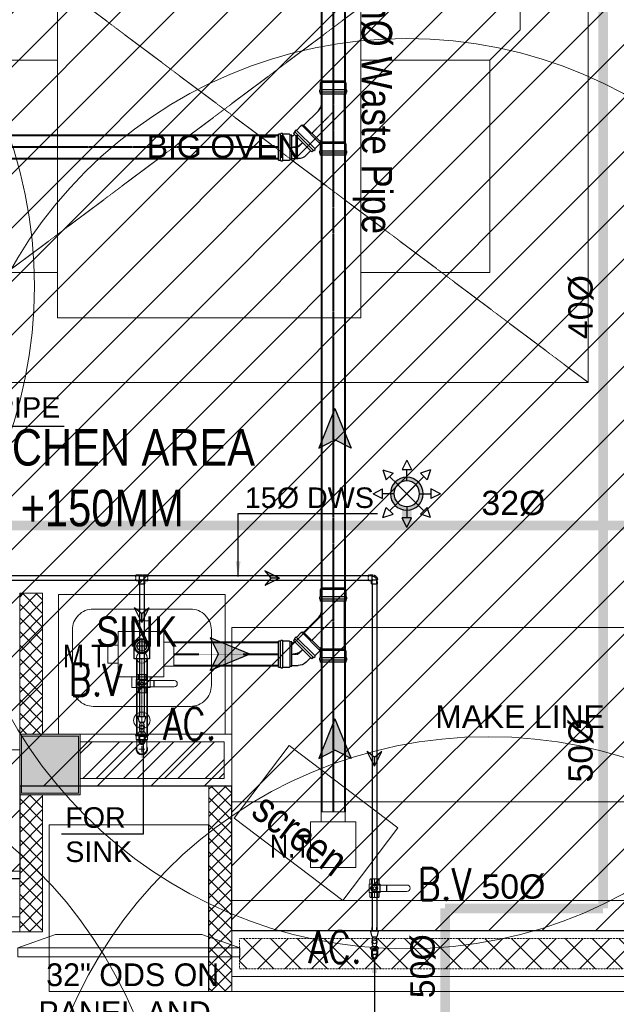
# Model space of a CAD drawing. Header units: millimetres. Extents: x -226731 to 126254, y -16359 to 60195.
# Tile 153 of 256: x -159209 to -157241, y 14794 to 18040. Entities that reach past the tile are written whole.
import ezdxf

# ---------------------------------------------------------------- set-up
doc = ezdxf.new("R2010")
doc.units = ezdxf.units.MM
doc.header["$LTSCALE"] = 0.1
doc.header["$MEASUREMENT"] = 0
for name, pattern in [('CENTER', [2, 1.25, -0.25, 0.25, -0.25]), ('CENTER2', [1.125, 0.75, -0.125, 0.125, -0.125]), ('CONTINOUS', [0, 0, 0]), ('DASHDOT2', [0.5, 0.25, -0.125, 0, -0.125]), ('DASHED', [0.75, 0.5, -0.25]), ('DASHED2', [0.375, 0.25, -0.125]), ('Dominos CV Raman - X base$0$DASHED2', [0.147638, 0.098425, -0.049213])]:
    doc.linetypes.add(name, pattern=pattern)
doc.layers.get('0').update_dxf_attribs({"lineweight": 5})
for name, color, linetype, lineweight in [('-P-Text', 7, 'Continuous', 18), ('0_CCE_ FF_SIDE WALL SPRINKLER', 6, 'Continuous', 0), ('0_CCE_FF_100 DIA PIPE', 11, 'Continuous', 0), ('0_CCE_PL_80DIA WASTE PIPE', 80, 'DASHED', 25), ('15dia.(Ball Val)', 6, 'Continuous', 13), ('Annotation-Tag-Section', 8, 'Continuous', 15), ('BSEML-DWS INTERNAL', 90, 'DASHDOT2', 30), ('COLUMN', 5, 'Continuous', 0), ('DIM', 142, 'Continuous', 9), ('Dominos CV Raman - X base$0$I-FURN', 25, 'Continuous', 5), ('Dominos Jalandhar - Xbase$0$I-FURN', 25, 'Continuous', 5), ('EQUIPMENTS', 30, 'Continuous', 9), ('FURNITURE', 36, 'Continuous', 9), ('Furniture_Finish', 200, 'Continuous', 0), ('HATCH', 9, 'Continuous', 0), ('MEP FLUSH WATER', 1, 'CENTER2', 40), ('MEP WASTE PIPE.', 3, 'Continuous', 0), ('NPC-P-LEADER', 7, 'Continuous', 0), ('S2-Civil plan', 5, 'Continuous', 5), ('sag rod', 4, 'Continuous', 0), ('SPRINKLER COVERAGE AREA', 1, 'Continuous', 9), ('TEXT', 70, 'Continuous', 5), ('WALLS', 1, 'Continuous', 5), ('XREF1$0$I-FURN', 25, 'Continuous', 5)]:
    doc.layers.add(name, color=color, linetype=linetype, lineweight=lineweight)
for name, color, linetype in [('0_CCE_Domestic pipe', 5, 'Continuous'), ('0_CCE_PL Domestic pipe', 5, 'DOMESTIC_LINE'), ('0_CCE_PL_WATER SUPPLY ARROW', 7, 'Continuous'), ('0_CCE_PLUMBIMG TEXT', 8, 'Continuous'), ('0_PC_PL_SEW FLOW DIRECTIONS', 21, 'Continuous'), ('FIRE FIGHTING SERVICES', 5, 'Continuous'), ('JMT-F-SPRINKLER', 50, 'Continuous'), ('NPC-P-Waste Water Pipe', 5, 'Continuous'), ('PLUMBING FITTINGS', 30, 'FLUSHING_WATER_SUPPLY')]:
    doc.layers.add(name, color=color, linetype=linetype)
doc.layers.add('ZINC HATCH', color=7, linetype='Continuous', true_color=0x827064, transparency=0.8)
doc.styles.add('ARIAL', font='arial.ttf')
doc.styles.add('Dominos CV Raman - X base$0$50', font='arial.ttf', dxfattribs={"height": 75})
doc.styles.add('romance', font='romans.shx', dxfattribs={"width": 0.8})
doc.styles.add('ROMAND', font='ROMAND.shx', dxfattribs={"width": 0.8, "height": 225})
doc.styles.add('S2-ARIAL', font='arial.ttf')
doc.styles.get("Standard").update_dxf_attribs({"font": 'ARIALN.TTF'})
doc.linetypes.add('DOMESTIC_LINE', pattern='A,0.5,-0.2,["DWS",ARIAL,S=0.1,R=0,X=-0.1,Y=-0.05],-0.25', length=0.95)
doc.linetypes.add('FLUSHING_WATER_SUPPLY', pattern='A,0.5,-0.2,["FWS",Standard,S=0.1,R=0,X=-0.14,Y=-0.05],-0.2', length=0.9)
doc.dimstyles.new('C', dxfattribs={"dimtxt": 175, "dimasz": 125, "dimexe": 100, "dimexo": 100, "dimgap": 100, "dimtad": 1, "dimdec": 0, "dimzin": 0, "dimdsep": 46, "dimtxsty": 'ROMAND', "dimcen": 0, "dimclrd": 5, "dimclre": 5, "dimclrt": 2, "dimadec": 0, "dimazin": 0, "dimtfac": 1, "dimtdec": 0, "dimtix": 1, "dimtmove": 2, "dimatfit": 3, "dimfxl": 0, "dimfrac": 1, "dimtolj": 1, "dimtzin": 0, "dimarcsym": 0})

# ---------------------------------------------------------------- blocks, each defined once
blk = doc.blocks.new('A$C61bfba2a')
at = {"layer": 'Dominos CV Raman - X base$0$I-FURN', "color": 8, "linetype": 'Dominos CV Raman - X base$0$DASHED2', "ltscale": 5}
blk.add_lwpolyline([(-3, 0), (-3, 72), (93, 72), (93, 0)], close=True, dxfattribs=at)
for points in [[(-3, 0), (93, 72)], [(93, 0), (-3, 72)]]:
    blk.add_lwpolyline(points, dxfattribs=at)
at = {"layer": 'Dominos CV Raman - X base$0$I-FURN', "color": 8}
for points in [[(58, 63.5), (58, 69.5), (38, 69.5), (38, 63.5)], [(23, 63.5), (23, 42.5), (11, 42.5), (11, 63.5)], [(23, 8.5), (23, 63.5), (63, 63.5), (63, 8.5)], [(63, 63.5), (63, 42.5), (80, 42.5), (84, 46.5), (84, 63.5)], [(23, 14.5), (23, 42.5), (6, 42.5), (6, 14.5)], [(63, 14.5), (63, 42.5), (80, 42.5), (80, 14.5)]]:
    blk.add_lwpolyline(points, close=True, dxfattribs=at)
blk = doc.blocks.new('Dominos Jalandhar - Xbase$0$sink')
at = {"layer": 'Dominos Jalandhar - Xbase$0$I-FURN', "color": 8, "elevation": 350}
blk.add_lwpolyline([(65534.2, -19927), (66036.2, -19927), (66036.2, -19327), (65534.2, -19327)], close=True, dxfattribs=at)
blk.add_lwpolyline([(65709.2, -19877), (65909.2, -19877, 0.414214), (65984.2, -19802), (65984.2, -19452, 0.414214), (65909.2, -19377), (65709.2, -19377, 0.414214), (65634.2, -19452), (65634.2, -19802, 0.414214)], format="xyb", close=True, dxfattribs=at)
at = {"layer": 'Dominos Jalandhar - Xbase$0$I-FURN', "color": 8, "lineweight": 0, "ltscale": 100}
for centre, radius in [((65584, -19627, 350), 29.5), ((65809.2, -19627, 350), 19.6)]:
    blk.add_circle(centre, radius, dxfattribs=at)
blk = doc.blocks.new('A$C79f44b7a')
at = {"layer": 'EQUIPMENTS', "color": 8}
blk.add_lwpolyline([(2025, 325), (2025, 900), (0, 900), (0, 324.9)], close=True, dxfattribs=at)
at = {"layer": 'EQUIPMENTS', "color": 8, "lineweight": 0, "ltscale": 100}
blk.add_lwpolyline([(0, 0), (0, 324.9), (2025, 325), (2025, 0)], close=True, dxfattribs=at)
blk = doc.blocks.new('A$C24A0312C')
at = {"layer": 'COLUMN', "linetype": 'Continuous'}
h = blk.add_hatch(color=8, dxfattribs=at)
h.dxf.hatch_style = 1
h.paths.add_polyline_path([(-100, 100), (100, 100), (100, -100), (-100, -100)])
h.paths.add_polyline_path([(94, 94), (-94, 94), (-94, -94), (94, -94)], flags=16)
at = {"layer": 'HATCH'}
h = blk.add_hatch(color=8, dxfattribs=at)
h.dxf.hatch_style = 1
h.paths.add_polyline_path([(94, 94), (-94, 94), (-94, -94), (94, -94)])
at = {"layer": 'COLUMN', "color": 8, "linetype": 'Continuous'}
for points in [[(100, 100), (-100, 100), (-100, -100), (100, -100)], [(94, 94), (-94, 94), (-94, -94), (94, -94)]]:
    blk.add_lwpolyline(points, close=True, dxfattribs=at)
blk = doc.blocks.new('A$C113f817e')
at = {"layer": 'FURNITURE'}
blk.add_lwpolyline([(0, 29.9), (124.8, 73.9), (607.1, 73.9), (731.8, 29.9), (0, 29.9)], dxfattribs=at)
blk.add_lwpolyline([(0, 29.9), (731.8, 29.9), (731.8, 0), (0, 0)], close=True, dxfattribs=at)
blk = doc.blocks.new('A$C57A56BFF')
at = {"color": 7}
for points in [[(-36.1, 0), (-4.7, 15.4)], [(-4.7, 15.4), (-17.3, -0.2)], [(-36.1, 0), (-17.3, -0.2)], [(-36.1, 0), (-4.9, -15.9)], [(-17.3, -0.2), (-4.9, -15.9)]]:
    blk.add_lwpolyline(points, dxfattribs=at)
blk.add_solid([(-17.3, -0.2), (-36.1, 0), (-4.7, 15.4)], dxfattribs=at)
blk = doc.blocks.new('aaaa')
at = {"layer": 'PLUMBING FITTINGS', "color": 7, "linetype": 'Continuous'}
for p, q in [((-31037.6, -481530.6), (-31024.6, -481537.1)), ((-30959.4, -481542.8), (-30959.4, -481570.5)), ((-30920.4, -481534.9), (-30920.4, -481578.4)), ((-31037.6, -481582.7), (-31024.6, -481576.2))]:
    blk.add_line(p, q, dxfattribs=at)
blk.add_lwpolyline([(-31050.6, -481543.6), (-31050.6, -481569.7), (-31037.6, -481569.7), (-31037.6, -481543.6)], close=True, dxfattribs=at)
for points in [[(-31037.6, -481530.6), (-31037.6, -481582.7)], [(-31024.6, -481576.2), (-31024.6, -481537.1)]]:
    blk.add_lwpolyline(points, dxfattribs=at)
blk.add_circle((-30992, -481556.7), 13, dxfattribs=at)
for centre, radius, start, end in [((-30992, -481610.9), 71.8, 63.01369, 116.99663), ((-30958.1, -481542.8), 1.3, 120.49548, 180.00516), ((-30918.8, -481609.7), 78.9, 94.32342, 120.49548), ((-30924.3, -481534.9), 3.91, 0.00516, 96.57135), ((-30992, -481502.5), 71.8, 243.01369, 296.99663), ((-30958.1, -481570.5), 1.3, 180.00516, 239.51484), ((-30918.8, -481503.6), 78.9, 239.51484, 265.6869), ((-30924.3, -481578.4), 3.91, 263.43897, 0.00516)]:
    blk.add_arc(centre, radius, start, end, dxfattribs=at)
blk = doc.blocks.new('G$CF7741237')
at = {"color": 8, "linetype": 'Continuous'}
for p, q in [((0, 17), (9.2, 17)), ((0, 2), (9.2, 2)), ((11.4, 15.3), (18.2, 15.3)), ((11.4, 3.8), (18.2, 3.8)), ((11.5, 4.4), (11.5, 14.7))]:
    blk.add_line(p, q, dxfattribs=at)
for centre, radius, start, end in [((9.2, 14.7), 2.34, 0, 90), ((9.2, 4.4), 2.34, 270, 0), ((18.2, 9.5), 5.76, 270, 90)]:
    blk.add_arc(centre, radius, start, end, dxfattribs=at)
at = {"layer": '0_CCE_PL Domestic pipe', "linetype": 'CONTINOUS', "lineweight": -3, "ltscale": 150}
for p, q in [((0, 19.1), (0, 0)), ((0, 19.1), (18.2, 19.1)), ((0, 0), (18.2, 0))]:
    blk.add_line(p, q, dxfattribs=at)
blk.add_arc((18, 9.5), 9.53, 271.3035, 88.6965, dxfattribs=at)
blk = doc.blocks.new('A$C411cdb99')
at = {"color": 8, "linetype": 'Continuous'}
for p, q in [((0, 10), (12.2, 10)), ((15.2, 7.7), (18.2, 7.7)), ((15.3, 6.9), (15.3, -6.9)), ((0, -10), (12.2, -10)), ((15.2, -7.7), (18.2, -7.7)), ((15.9, -25.9), (15.9, -13.7)), ((18.2, -10.7), (18.2, -7.7)), ((19, -10.6), (32.8, -10.6)), ((33.6, -7.7), (33.6, -10.7)), ((35.9, -25.9), (35.9, -13.7))]:
    blk.add_line(p, q, dxfattribs=at)
for centre, radius, start, end in [((12.2, 6.9), 3.12, 0, 90), ((18.2, -7.7), 15.3, 0, 90), ((12.2, -6.9), 3.12, 270, 0), ((19, -13.7), 3.12, 90, 180), ((32.8, -13.7), 3.12, 0, 90)]:
    blk.add_arc(centre, radius, start, end, dxfattribs=at)
at = {"layer": '0_CCE_Domestic pipe', "linetype": 'DASHED', "ltscale": 75}
for p, q in [((0, -12.7), (0, 12.7)), ((0, 12.7), (18.2, 12.7)), ((0, -12.7), (10.1, -12.7)), ((13.2, -15.8), (13.2, -25.9)), ((13.2, -25.9), (38.6, -25.9)), ((38.6, -7.7), (38.6, -25.9))]:
    blk.add_line(p, q, dxfattribs=at)
for centre, radius in [((18.2, -7.7), 20.4), ((10.1, -15.8), 3.12)]:
    blk.add_arc(centre, radius, 0, 90, dxfattribs=at)
blk = doc.blocks.new('15dia.BV.(top)')
at = {"layer": '15dia.(Ball Val)', "color": 7}
for p, q in [((-23.5, 9.9), (-23.5, -9.9)), ((-23.5, 8.1), (-10.5, 8.1)), ((-22.2, 11.5), (-10.5, 11.5)), ((-22.2, 0), (-10.5, 0)), ((-10.5, 14), (-10.5, -14)), ((-10.5, 14), (10.5, 14)), ((10.5, 14), (10.5, -14)), ((22.2, 11.5), (10.5, 11.5)), ((23.5, 8.1), (10.5, 8.1)), ((22.2, 0), (10.5, 0)), ((23.5, 9.9), (23.5, -9.9)), ((-22.2, -8.1), (-10.5, -8.1)), ((-21.8, -11.5), (-10.5, -11.5)), ((-10.5, -14), (10.5, -14)), ((-8, -8.7), (-8, -82)), ((6.7, -13.2), (-6.7, -13.2)), ((6.7, -13.7), (-6.7, -13.7)), ((6.7, -14.2), (-6.7, -14.2)), ((8, -8.7), (8, -82)), ((22.2, -8.1), (10.5, -8.1)), ((21.8, -11.5), (10.5, -11.5)), ((6.7, -30.1), (-6.7, -30.1)), ((6.7, -30.6), (-6.7, -30.6)), ((6.7, -31.1), (-6.7, -31.1))]:
    blk.add_line(p, q, dxfattribs=at)
blk.add_lwpolyline([(0, 8), (-6.9, 4), (-6.9, -4), (0, -8), (6.9, -4), (6.9, 4)], close=True, dxfattribs=at)
for radius in [8, 3.42]:
    blk.add_circle((0, 0), radius, dxfattribs=at)
for centre, radius, start, end in [((-21.8, 9.8), 1.71, 102.1961, 257.2057), ((-16.5, 4.1), 6.96, 144.0758, 215.9242), ((-16.6, -4.1), 6.9, 143.9143, 216.0857), ((0, 0), 10, 334.1581, 205.8419), ((0, 0), 3.91, 90, 31.2416), ((21.8, 9.8), 1.71, 282.7943, 77.8039), ((16.5, 4.1), 6.96, 324.0758, 35.9242), ((16.6, -4.1), 6.9, 323.9143, 36.0857), ((-21.8, -9.8), 1.71, 102.7615, 269.8838), ((-18, -8.7), 10, 0, 25.8419), ((-18, -8.7), 10, 0, 25.8419), ((18, -8.7), 10, 154.1581, 180), ((18, -8.7), 10, 176.0222, 180), ((21.8, -9.8), 1.71, 270.1162, 77.2385), ((0, -82), 8, 180, 0)]:
    blk.add_arc(centre, radius, start, end, dxfattribs=at)
blk = doc.blocks.new('A$C051a6d06')
at = {"color": 8, "linetype": 'Continuous'}
for p, q in [((-19, 20.6), (-6.8, 20.6)), ((-19, 0.6), (-6.8, 0.6)), ((17.5, 18.2), (-3.8, 18.2)), ((-3.8, 2.9), (-0.8, 2.9)), ((-3.7, 3.7), (-3.7, 17.4)), ((-0.8, -0.1), (-0.8, 2.9)), ((13.8, 0), (0, 0)), ((17.5, 2.9), (14.6, 2.9)), ((14.6, -0.1), (14.6, 2.9)), ((17.4, 3.7), (17.4, 17.4)), ((32.8, 20.6), (20.6, 20.6)), ((32.8, 0.6), (20.6, 0.6)), ((-3.1, -15.3), (-3.1, -3.1)), ((16.9, -15.3), (16.9, -3.1))]:
    blk.add_line(p, q, dxfattribs=at)
for centre, start, end in [((-6.8, 17.4), 0, 90), ((-6.8, 3.7), 270, 0), ((0, -3.1), 90, 180), ((13.8, -3.1), 0, 90), ((20.6, 17.4), 90, 180), ((20.6, 3.7), 180, 270)]:
    blk.add_arc(centre, 3.12, start, end, dxfattribs=at)
at = {"layer": '0_CCE_Domestic pipe', "linetype": 'DASHED', "ltscale": 75}
for p, q in [((-19, -2.2), (-19, 23.3)), ((32.8, 23.3), (-19, 23.3)), ((32.8, -2.2), (32.8, 23.3)), ((-8.9, -2.2), (-19, -2.2)), ((-5.8, -15.3), (-5.8, -5.3)), ((-5.8, -15.3), (19.6, -15.3)), ((19.6, -15.3), (19.6, -5.3)), ((32.8, -2.2), (22.7, -2.2))]:
    blk.add_line(p, q, dxfattribs=at)
for centre, start, end in [((-8.9, -5.3), 0, 90), ((22.7, -5.3), 90, 180)]:
    blk.add_arc(centre, 3.12, start, end, dxfattribs=at)
blk = doc.blocks.new('zw$54FE')
at = {"layer": '0_CCE_PL_80DIA WASTE PIPE', "color": 5, "linetype": 'CONTINOUS', "lineweight": -3, "ltscale": 4}
for p, q in [((0, 62.1), (56.7, 118.8)), ((3, 58.1), (60.7, 115.8)), ((18.2, 38.8, 0), (80, 100.6, 0)), ((56.7, 118.8), (60.2, 115.3)), ((60.2, 115.3), (60.7, 115.8)), ((63.7, 115.8), (79.5, 100)), ((79.5, 100), (80, 100.6)), ((81.4, 100.6), (85, 97)), ((23.2, 33.8, 0), (85, 95.6, 0)), ((28.6, 29.5), (89.3, 90.2)), ((85, 95.6), (84.5, 95)), ((84.5, 95), (89.3, 90.2)), ((88.8, 83.1), (85.5, 86.4)), ((95.1, 82.2), (90.9, 82.2)), ((95.1, 4.6), (95.1, 84.8)), ((95.1, 84.8), (100, 84.8)), ((100, 3.9), (100, 85.5)), ((100, 84.8), (100, 85.5)), ((102.2, 87.6), (124.5, 87.6)), ((124.5, 1, 0), (124.5, 88.4, 0)), ((124.5, 87.6), (124.5, 88.4)), ((125.5, 89.4), (130.5, 89.4)), ((131.5, 1, 0), (131.5, 88.4, 0)), ((131.5, 88.4), (131.5, 87.6)), ((131.5, 87.6), (138.4, 87.6)), ((138.4, 1.8), (138.4, 87.6)), ((3.5, 58.6), (0, 62.1)), ((3, 58.1), (3.5, 58.6)), ((18.8, 39.3), (3, 55.1)), ((18.2, 38.8), (18.8, 39.3)), ((21.8, 33.8), (18.2, 37.4)), ((23.8, 34.3), (23.2, 33.8)), ((28.6, 29.5), (23.8, 34.3)), ((47.6, 18.2), (32.4, 33.3)), ((95.1, 7.2), (74.1, 7.2)), ((100, 4.6), (95.1, 4.6)), ((100, 3.9), (100, 4.6)), ((124.5, 1.8), (102.2, 1.8)), ((124.5, 1), (124.5, 1.8)), ((130.5, 0), (125.5, 0)), ((138.4, 1.8), (131.5, 1.8)), ((131.5, 1.8), (131.5, 1))]:
    blk.add_line(p, q, dxfattribs=at)
at = {"layer": '0_CCE_PL_80DIA WASTE PIPE', "color": 7, "linetype": 'CENTER', "lineweight": -3, "ltscale": 7}
for p, q in [((74.1, 44.7), (59, 59.9)), ((95.1, 44.7), (74.1, 44.7))]:
    blk.add_line(p, q, dxfattribs=at)
at = {"layer": '0_CCE_PL_80DIA WASTE PIPE', "color": 5, "linetype": 'CONTINOUS', "lineweight": -3, "ltscale": 4}
for centre, radius, start, end in [((62.2, 114.3), 2.11, 45, 135), ((80.7, 99.9), 1, 45, 135), ((84.3, 96.3), 1, 315, 45), ((91.7, 87.2), 5, 225, 225), ((90.9, 85.2), 3, 225, 270), ((102.2, 85.5), 2.11, 90, 180), ((125.5, 88.4), 1, 90, 180), ((130.5, 88.4), 1, 0, 90), ((4.5, 56.6), 2.11, 135, 225), ((19, 38.1), 1, 135, 225), ((22.5, 34.5), 1, 225, 315), ((74.1, 44.7), 37.5, 225, 270), ((102.2, 3.9), 2.11, 180, 270), ((125.5, 1), 1, 180, 270), ((130.5, 1), 1, 270, 0)]:
    blk.add_arc(centre, radius, start, end, dxfattribs=at)
at = {"layer": '0_CCE_PL_80DIA WASTE PIPE', "color": 7, "linetype": 'CENTER', "lineweight": -3, "ltscale": 7}
blk.add_arc((89.7, 82.2), 37.5, 225, 270, dxfattribs=at)
blk = doc.blocks.new('zw$36F0')
at = {"layer": '0_CCE_PL_80DIA WASTE PIPE', "color": 5, "linetype": 'CONTINOUS', "lineweight": -3, "ltscale": 4}
for p, q in [((0, 171.1), (0, 90.8)), ((4.9, 171.1), (0, 171.1)), ((4.9, 171.8), (4.9, 90.1)), ((4.9, 171.8), (4.9, 171.1)), ((29.4, 173.9), (7, 173.9)), ((29.4, 174.6, 0), (29.4, 87.3, 0)), ((29.4, 174.6), (29.4, 173.9)), ((35.4, 175.6), (30.4, 175.6)), ((36.4, 174.6, 0), (36.4, 87.3, 0)), ((36.4, 173.9), (36.4, 174.6)), ((43.3, 173.9), (36.4, 173.9)), ((43.3, 173.9), (43.3, 88)), ((201.3, 168.4), (43.3, 168.4)), ((201.3, 171.1), (201.3, 90.8)), ((206.2, 171.1), (201.3, 171.1)), ((206.2, 171.8), (206.2, 90.1)), ((206.2, 171.8), (206.2, 171.1)), ((230.6, 173.9), (208.3, 173.9)), ((230.6, 174.6, 0), (230.6, 87.3, 0)), ((230.6, 174.6), (230.6, 173.9)), ((236.7, 175.6), (231.6, 175.6)), ((237.7, 174.6, 0), (237.7, 87.3, 0)), ((237.7, 173.9), (237.7, 174.6)), ((244.5, 173.9), (237.7, 173.9)), ((244.5, 173.9), (244.5, 88)), ((0, 90.8), (4.9, 90.8)), ((4.9, 90.8), (4.9, 90.1)), ((7, 88), (29.4, 88)), ((29.4, 88), (29.4, 87.3)), ((30.4, 86.3), (35.4, 86.3)), ((36.4, 87.3), (36.4, 88)), ((36.4, 88), (43.3, 88)), ((71.2, 93.4), (43.3, 93.4)), ((145.7, 34.4), (97.7, 82.5)), ((145.7, 34.4), (97.7, 82.5)), ((200.6, 89.3, 0), (143.9, 32.6, 0)), ((204.6, 86.3, 0), (146.9, 28.6, 0)), ((223.9, 71.1, 0), (162.1, 9.3, 0)), ((228.9, 66.1, 0), (167.1, 4.3, 0)), ((198.8, 87.5), (196.2, 90)), ((201.3, 93.4), (197.6, 93.4)), ((204.1, 85.8, 0), (200.6, 89.3, 0)), ((201.3, 90.8), (206.2, 90.8)), ((204.6, 86.3, 0), (204.1, 85.8, 0)), ((206.2, 90.8), (206.2, 90.1)), ((223.4, 70.5, 0), (207.6, 86.3, 0)), ((208.3, 88), (230.6, 88)), ((223.9, 71.1, 0), (223.4, 70.5, 0)), ((228.9, 67.5, 0), (225.3, 71.1, 0)), ((228.4, 65.5, 0), (228.9, 66.1, 0)), ((233.2, 60.7, 0), (228.4, 65.5, 0)), ((230.6, 88), (230.6, 87.3)), ((231.6, 86.3), (236.7, 86.3)), ((237.7, 87.3), (237.7, 88)), ((237.7, 88), (244.5, 88)), ((143.9, 32.6, 0), (147.4, 29.1, 0)), ((233.2, 60.7, 0), (172.5, 0, 0)), ((147.4, 29.1, 0), (146.9, 28.6, 0)), ((146.9, 25.6, 0), (162.7, 9.8, 0)), ((162.7, 9.8, 0), (162.1, 9.3, 0)), ((162.1, 7.9, 0), (165.7, 4.3, 0)), ((167.1, 4.3, 0), (167.7, 4.8, 0)), ((167.7, 4.8, 0), (172.5, 0, 0))]:
    blk.add_line(p, q, dxfattribs=at)
at = {"layer": '0_CCE_PL_80DIA WASTE PIPE', "color": 7, "linetype": 'CENTER', "lineweight": -3}
for p, q in [((201.3, 130.9), (43.3, 130.9)), ((172.3, 60.9, 0), (102.3, 130.9, 0))]:
    blk.add_line(p, q, dxfattribs=at)
at = {"layer": '0_CCE_PL_80DIA WASTE PIPE', "color": 5, "linetype": 'CONTINOUS', "lineweight": -3, "ltscale": 4}
for centre, radius, start, end in [((7, 171.8), 2.11, 90, 180), ((30.4, 174.6), 1, 90, 180), ((35.4, 174.6), 1, 0, 90), ((208.3, 171.8), 2.11, 90, 180), ((231.6, 174.6), 1, 90, 180), ((236.7, 174.6), 1, 0, 90), ((7, 90.1), 2.11, 180, 270), ((30.4, 87.3), 1, 180, 270), ((35.4, 87.3), 1, 270, 0), ((71.2, 55.9), 37.5, 45, 90), ((197.6, 91.4), 2, 90, 225), ((206.1, 84.8, 0), 2.11, 45, 135), ((208.3, 90.1), 2.11, 180, 270), ((224.6, 70.4, 0), 1, 45, 135), ((228.2, 66.8, 0), 1, 315, 45), ((231.6, 87.3), 1, 180, 270), ((236.7, 87.3), 1, 270, 0), ((148.4, 27.1, 0), 2.11, 135, 225), ((162.9, 8.6, 0), 1, 135, 225), ((166.4, 5, 0), 1, 225, 315)]:
    blk.add_arc(centre, radius, start, end, dxfattribs=at)
blk = doc.blocks.new('*U588')
blk.add_lwpolyline([(-75, 75), (-75, -75), (75, -75), (75, 75)], close=True)
blk.add_lwpolyline([(-75, -40), (-108.4, -40), (-108.4, 40), (-75, 40)])
blk = doc.blocks.new('G$C034B8DBD')
at = {"color": 6, "linetype": 'Continuous', "lineweight": 20, "ltscale": 75}
for p, q in [((2.2, 39.4, 0), (0, 39.4, 0)), ((0, 36.5, 0), (0, 39.4, 0)), ((17, 39.4, 0), (5.4, 39.4, 0)), ((19.2, 38.1, 0), (17, 39.4, 0)), ((19.2, 38.1, 0), (19.2, 36.5, 0)), ((19.2, 36.5, 0), (49.3, 36.5, 0)), ((0, 4.5, 0), (0, 1.6, 0)), ((2.2, 1.6, 0), (0, 1.6, 0)), ((17, 1.6, 0), (5.4, 1.6, 0)), ((19.2, 2.9, 0), (17, 1.6, 0)), ((19.2, 4.5, 0), (49.3, 4.5, 0)), ((19.2, 2.9, 0), (19.2, 4.5, 0))]:
    blk.add_line(p, q, dxfattribs=at)
at = {"color": 8, "lineweight": 13, "ltscale": 75}
for p, q in [((0, 37.9, 0), (0, 3, 0)), ((2.2, 39.4, 0), (2.2, 1.6, 0)), ((5.4, 39.4, 0), (5.4, 1.6, 0)), ((17, 39.4, 0), (17, 1.6, 0)), ((19.2, 37.3, 0), (19.2, 3.7, 0)), ((39.7, 20.5, 0), (58.9, 20.5, 0)), ((49.3, 30.1, 0), (49.3, 10.9, 0))]:
    blk.add_line(p, q, dxfattribs=at)
at = {"color": 6, "linetype": 'Continuous', "lineweight": 20, "ltscale": 75}
for centre, radius, start, end in [((3.8, 39.4, 0), 1.6, 0, 180), ((49.3, 20.5, 0), 18.9, 237.8019, 122.1981), ((3.8, 1.6, 0), 1.6, 180, 0)]:
    blk.add_arc(centre, radius, start, end, dxfattribs=at)
at = {"color": 6, "lineweight": 13, "ltscale": 75}
blk.add_ellipse((49.3, 20.5, 0), major_axis=(11.3, 11.3, 0), ratio=1, start_param=3.926585, end_param=7.068989, dxfattribs=at)
blk = doc.blocks.new('*U589')
for points in [[(-30, 75), (-30, 109.6), (30, 109.6), (30, 75)], [(-75, 40), (-108.4, 40), (-108.4, -40), (-75, -40)], [(75, 30), (109.6, 30), (109.6, -30), (75, -30)], [(30, -75), (30, -109.6), (-30, -109.6), (-30, -75)]]:
    blk.add_lwpolyline(points)
blk.add_lwpolyline([(75, 75), (75, -75), (-75, -75), (-75, 75)], close=True)
blk = doc.blocks.new('DIR-ARO')
at = {"linetype": 'Continuous'}
blk.add_hatch(color=0, dxfattribs=at).paths.add_polyline_path([(59.9, 0), (201.6, -57.7), (172, 0), (201.6, 57.7)])
at = {"color": 0, "linetype": 'Continuous'}
for p, q in [((59.9, 0), (201.6, 57.7)), ((201.6, 57.7), (172, 0)), ((59.9, 0), (201.6, -57.7)), ((201.6, -57.7), (172, 0))]:
    blk.add_line(p, q, dxfattribs=at)
blk = doc.blocks.new('A$C67E6678E')
at = {"layer": 'NPC-P-Waste Water Pipe', "true_color": 0xcd6928}
h = blk.add_hatch(dxfattribs=at)
h.set_pattern_fill('ANSI31', color=32, scale=1000)
h.set_pattern_definition([(45, (164851.16, -10699.63), (-88.38835, 88.38835), [])])
h.paths.add_polyline_path([(10643.2, 4336.7), (6342.1, 4336.7), (6342.1, 4814.1), (5642.5, 4814.1), (5642.5, 4508.5), (2241, 4508.5), (2241, 4950), (1634.9, 4950), (1634.9, 6045.3), (842.5, 6045.3), (842.5, 10025), (10643.2, 10025)])
at = {"layer": 'MEP FLUSH WATER', "color": 1}
for p, q in [((6676.2, 9159, 0), (6676.2, 4729.2, 0)), ((6496.2, 6919.8, 9.7), (1150.7, 6919.8, 9.7))]:
    blk.add_line(p, q, dxfattribs=at)
at = {"layer": 'MEP FLUSH WATER', "color": 1, "linetype": 'CENTER', "ltscale": 2}
blk.add_line((6151, 5248.8, 0), (6496.2, 5248.8, 0), dxfattribs=at)
at = {"layer": 'NPC-P-Waste Water Pipe'}
for p, q in [((6636.9, 9159, 0), (6636.9, 4729.2, 0)), ((6638.7, 9159, 0), (6638.7, 4729.2, 0)), ((6713.7, 9159, 0), (6713.7, 4729.2, 0)), ((6715.6, 9159, 0), (6715.6, 4729.2, 0)), ((6496.2, 6959.2, 9.7), (1150.7, 6959.2, 9.7)), ((6496.2, 6957.3, 9.7), (1150.7, 6957.3, 9.7)), ((6496.2, 6882.3, 9.7), (1150.7, 6882.3, 9.7)), ((6496.2, 6880.4, 9.7), (1150.7, 6880.4, 9.7)), ((6496.2, 5288.2, 0), (6151, 5288.2, 0)), ((6496.2, 5286.3, 0), (6151, 5286.3, 0)), ((6496.2, 5211.3, 0), (6151, 5211.3, 0)), ((6496.2, 5209.4, 0), (6151, 5209.4, 0))]:
    blk.add_line(p, q, dxfattribs=at)
at = {"layer": 'NPC-P-Waste Water Pipe', "color": 252}
for p, q in [((6045.3, 5293.6, 0), (6045.3, 5256.8, 0)), ((6063.7, 5275.2, 0), (6026.9, 5275.2, 0))]:
    blk.add_line(p, q, dxfattribs=at)
at = {"layer": 'NPC-P-Waste Water Pipe', "color": 6}
for p, q in [((6070.3, 5275, 0), (6070.3, 5233.4, 0)), ((6070.3, 5233.4, 0), (6020.3, 5233.4, 0)), ((6027.3, 5233.4, 0), (6027.3, 4985, 0)), ((6029.3, 5233.4, 0), (6029.3, 4985, 0)), ((6061.3, 5233.4, 0), (6061.3, 4985, 0)), ((6063.3, 5233.4, 0), (6063.3, 4985, 0))]:
    blk.add_line(p, q, dxfattribs=at)
at = {"layer": 'NPC-P-Waste Water Pipe', "color": 1, "linetype": 'CENTER', "lineweight": 20, "ltscale": 2.5}
blk.add_line((6045.3, 5233.4, 0), (6045.3, 4985, 0), dxfattribs=at)
at = {"layer": 'NPC-P-Waste Water Pipe', "color": 32, "true_color": 0xcd6928}
blk.add_lwpolyline([(10643.2, 4336.7), (6342.1, 4336.7), (6342.1, 4814.1), (5642.5, 4814.1), (5642.5, 4508.5), (2241, 4508.5), (2241, 4950), (1634.9, 4950), (1634.9, 6045.3), (842.5, 6045.3), (842.5, 10025), (10643.2, 10025)], close=True, dxfattribs=at)
at = {"layer": 'NPC-P-Waste Water Pipe', "color": 6, "elevation": 0}
blk.add_lwpolyline([(6020.3, 5233.4), (6020.3, 5275)], dxfattribs=at)
at = {"layer": 'NPC-P-Waste Water Pipe', "color": 6}
for radius in [25, 22.4, 16]:
    blk.add_circle((6045.3, 5275, 0), radius, dxfattribs=at)
at = {"layer": '0_PC_PL_SEW FLOW DIRECTIONS', "extrusion": (0, 0, -1), "xscale": -0.9261275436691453, "yscale": 0.9261262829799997, "zscale": -0.9261266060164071, "rotation": 89.99999999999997}
for p in [(-6682, 6114.4, 9.7), (-6682, 5091.4, 9.7)]:
    blk.add_blockref('DIR-ARO', p, dxfattribs=at)
at = {"layer": '0_PC_PL_SEW FLOW DIRECTIONS', "extrusion": (0, 0, -1), "xscale": 0.9261275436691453, "yscale": 0.9261262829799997, "zscale": -0.9261266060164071}
blk.add_blockref('DIR-ARO', (-6457.1, 5248.8, 0), dxfattribs=at)
at = {"layer": 'Annotation-Tag-Section', "color": 4, "linetype": 'ByBlock', "rotation": 270}
blk.add_blockref('G$C034B8DBD', (6024.8, 4985, 0), dxfattribs=at)
at = {"layer": 'MEP WASTE PIPE.', "lineweight": 0, "ltscale": 25, "rotation": 180}
blk.add_blockref('*U589', (6042.5, 5248.8, 0), dxfattribs=at)
at = {"layer": 'MEP WASTE PIPE.', "lineweight": 0, "ltscale": 25, "xscale": -1, "rotation": 90}
blk.add_blockref('*U588', (6676.2, 4620.7, 0), dxfattribs=at)
at = {"layer": 'NPC-P-Waste Water Pipe', "rotation": 270}
for p in [(6545.3, 7137.8, 9.7), (6545.3, 5466.8, 0)]:
    blk.add_blockref('zw$36F0', p, dxfattribs=at)
at = {"layer": 'NPC-P-Waste Water Pipe', "xscale": -1}
for p in [(6634.6, 6875.1, 9.7), (6634.6, 5204.1, 0)]:
    blk.add_blockref('zw$54FE', p, dxfattribs=at)
at = {"layer": '-P-Text', "color": 0, "linetype": 'Continuous', "char_height": 75, "width": 207.685, "attachment_point": 1, "style": 'romance'}
for s, insert in [('{\\fArial|b0|i0|c0|p34;M.T\\P}', (5784.8, 5280.3, -9.7)), ('{\\fArial|b0|i0|c0|p34;N.T}', (6467.2, 4653.4, -9.7))]:
    blk.add_mtext(s, dxfattribs=dict(at, insert=insert))
at = {"layer": 'NPC-P-LEADER', "linetype": 'Continuous', "insert": (6870.8, 7658.6, -33.8), "char_height": 100, "width": 1049.959, "attachment_point": 1, "rotation": 270}
blk.add_mtext('75mm%%C Waste Pipe', dxfattribs=at)
blk = doc.blocks.new('A$C2AD535C3')
at = {"layer": 'JMT-F-SPRINKLER'}
h = blk.add_hatch(color=1, dxfattribs=at)
edge = h.paths.add_edge_path()
edge.add_ellipse((0, 0), major_axis=(63.8, 63.8), ratio=1, start_angle=225, end_angle=405, ccw=False)
edge.add_ellipse((0, 0), major_axis=(63.8, 63.8), ratio=1, start_angle=45, end_angle=225, ccw=False)
edge = h.paths.add_edge_path(flags=16)
edge.add_ellipse((0, 0), major_axis=(-49.9, 49.9), ratio=1, start_angle=135, end_angle=315)
edge.add_ellipse((0, 0), major_axis=(-49.9, 49.9), ratio=1, start_angle=-45, end_angle=135)
at = {"layer": 'JMT-F-SPRINKLER', "color": 1}
for p, q in [((0, 185), (-26.1, 132.9)), ((0, 185), (26.1, 132.9)), ((-130.8, 130.8), (-112.5, 75.5)), ((-130.8, 130.8), (-75.5, 112.5)), ((-75.5, 112.5), (-112.5, 75.5)), ((26.1, 132.9), (-26.1, 132.9)), ((0, 70.5), (0, 132.9)), ((130.8, 130.8), (75.5, 112.5)), ((112.5, 75.5), (75.5, 112.5)), ((130.8, 130.8), (112.5, 75.5)), ((-49.9, 49.9), (-94, 94)), ((49.9, 49.9), (94, 94)), ((-185, 0), (-132.9, 26.1)), ((-132.9, 26.1), (-132.9, -26.1)), ((185, 0), (132.9, 26.1)), ((132.9, -26.1), (132.9, 26.1)), ((-185, 0), (-132.9, -26.1)), ((-70.5, 0), (-132.9, 0)), ((-49.9, -49.9), (-94, -94)), ((49.9, -49.9), (94, -94)), ((70.5, 0), (132.9, 0)), ((185, 0), (132.9, -26.1)), ((-130.8, -130.8), (-112.5, -75.5)), ((-75.5, -112.5), (-112.5, -75.5)), ((0, -70.5), (0, -132.9)), ((75.5, -112.5), (112.5, -75.5)), ((130.8, -130.8), (112.5, -75.5)), ((-130.8, -130.8), (-75.5, -112.5)), ((0, -185), (-26.1, -132.9)), ((-26.1, -132.9), (26.1, -132.9)), ((0, -185), (26.1, -132.9)), ((130.8, -130.8), (75.5, -112.5))]:
    blk.add_line(p, q, dxfattribs=at)
at = {"layer": 'JMT-F-SPRINKLER', "color": 1, "const_width": 7}
for points in [[(-49.9, -49.9), (49.9, 49.9)], [(-49.9, 49.9), (49.9, -49.9)]]:
    blk.add_lwpolyline(points, dxfattribs=at)
at = {"layer": 'JMT-F-SPRINKLER', "color": 1}
for radius in [90.2, 70.5]:
    blk.add_circle((0, 0), radius, dxfattribs=at)
at = {"layer": 'SPRINKLER COVERAGE AREA', "color": 1}
blk.add_circle((0, 0), 2500, dxfattribs=at)
blk = doc.blocks.new('G$C3584CA52')
at = {"layer": '0_CCE_FF_100 DIA PIPE', "color": 1, "linetype": 'CENTER', "ltscale": 5, "const_width": 32}
for points in [[(5733.5, -1615), (5733.5, -6110.4)], [(5086.1, -4785.6), (5086.1, -4848)], [(7304.9, -4848), (2358.7, -4848)], [(5212.7, -6110.4), (5212.7, -9259)], [(5212.7, -6110.4), (5733.5, -6110.4)]]:
    blk.add_lwpolyline(points, dxfattribs=at)
at = {"layer": '0_CCE_ FF_SIDE WALL SPRINKLER', "color": 240, "xscale": -0.6, "yscale": 0.6, "zscale": 0.6}
for p in [(2358.7, -4059.5), (5086.1, -4743.3), (2806, -7044.2), (5355.3, -7044.2)]:
    blk.add_blockref('A$C2AD535C3', p, dxfattribs=at)
at = {"layer": '0_CCE_FF_100 DIA PIPE', "color": 7, "linetype": 'CENTER', "ltscale": 5, "char_height": 80, "width": 747.865, "attachment_point": 7, "rotation": 90, "style": 'S2-ARIAL'}
for s, insert in [('40Ø ', (5702, -4233.7, 0)), ('50Ø ', (5702, -5695.2, 0)), ('50Ø ', (5181.2, -6406.3, 0))]:
    blk.add_mtext(s, dxfattribs=dict(at, insert=insert))
at = {"layer": '0_CCE_FF_100 DIA PIPE', "color": 7, "linetype": 'CENTER', "ltscale": 5, "char_height": 80, "width": 747.865, "attachment_point": 7, "style": 'S2-ARIAL'}
for s, insert in [('32Ø ', (5332.2, -4816.6, 0)), ('50Ø ', (5332.2, -6081, 0))]:
    blk.add_mtext(s, dxfattribs=dict(at, insert=insert))
blk = doc.blocks.new('A$C643D7E06')
at = {"layer": '0_CCE_Domestic pipe'}
for p, q in [((2421.2, 5507.6), (6793.3, 5507.6)), ((2421.2, 5492.6), (6793.3, 5492.6)), ((6037.8, 5480.7, 0), (6037.8, 5043.6, 0)), ((6052.8, 5480.7, 0), (6052.8, 5043.6, 0)), ((6805.3, 5480.7, 0), (6805.2, 4336.7, 0)), ((6820.3, 5480.7, 0), (6820.2, 4336.7, 0)), ((6037.8, 5043.6, 0), (6037.8, 5054.8, 0)), ((6052.8, 5043.6, 0), (6052.8, 5054.8, 0)), ((6805.2, 4336.7), (6805.2, 4347.9)), ((6820.2, 4336.7), (6820.2, 4347.9))]:
    blk.add_line(p, q, dxfattribs=at)
at = {"layer": '0_CCE_Domestic pipe', "xscale": 0.75, "yscale": 0.75, "zscale": 0.75}
blk.add_blockref('A$C051a6d06', (6040.2, 5492.2, 0), dxfattribs=at)
at = {"layer": '0_CCE_Domestic pipe', "xscale": -0.75, "yscale": 0.75, "zscale": 0.75, "rotation": 270}
blk.add_blockref('A$C411cdb99', (6812.7, 5480.7), dxfattribs=at)
at = {"layer": '0_CCE_Domestic pipe', "extrusion": (-3.57963e-07, 2.44052e-08, 1), "xscale": 0.499999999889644, "yscale": 0.499999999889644, "zscale": 0.499999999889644, "rotation": 89.99311026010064}
for p in [(-234731.1, 20532.8, 0), (-233963.7, 19825.8, 0)]:
    blk.add_blockref('aaaa', p, dxfattribs=at)
at = {"layer": '0_CCE_Domestic pipe', "rotation": 270}
for p in [(6035.8, 4978.5, 0), (6803.2, 4271.6, 0)]:
    blk.add_blockref('G$CF7741237', p, dxfattribs=at)
at = {"layer": '0_CCE_PL_WATER SUPPLY ARROW', "linetype": 'ByBlock', "lineweight": -3, "ltscale": 150, "xscale": -1.54161176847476, "yscale": 1.54161176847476, "zscale": 1.54161176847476}
for p, rotation in [((6443.6, 5500.1), 359.5904531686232), ((6045.8, 5408.9, 0), 269.5904531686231), ((6813.2, 4934.9, 0), 269.5904531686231)]:
    blk.add_blockref('A$C57A56BFF', p, dxfattribs=dict(at, rotation=rotation))
at = {"layer": 'BSEML-DWS INTERNAL', "lineweight": -3, "ltscale": 0.5, "xscale": 1.3, "yscale": 1.3, "zscale": 1.3, "rotation": 89.99999999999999}
for p in [(6045.3, 5151.6, -2.9), (6812.7, 4477.3, -2.9)]:
    blk.add_blockref('15dia.BV.(top)', p, dxfattribs=at)
at = {"layer": '-P-Text', "color": 0, "linetype": 'Continuous', "char_height": 105, "width": 217.499, "attachment_point": 1, "style": 'romance'}
for s, insert in [('B.V', (5804, 5216.5, 0)), ('AC.', (6115, 5071.5, 0)), ('B.V', (6955.5, 4543.2, 0)), ('AC.', (6594.5, 4335.5, 0))]:
    blk.add_mtext(s, dxfattribs=dict(at, insert=insert))
at = {"layer": '0_CCE_PLUMBIMG TEXT', "color": 7, "lineweight": 0, "attachment_point": 1, "style": 'S2-ARIAL'}
for s, insert, char_height, width in [('WATER SUPPLY PIPE \\PAT CEILING LVL ', (4793.7, 6095.8, 0), 67.708, 1064.642), ('15Ø DWS', (6385, 5798.3, 0), 67.71, 634.49), ('FOR \\PSINK', (5792.7, 4744.2, 0), 67.71, 511.834)]:
    blk.add_mtext(s, dxfattribs=dict(at, insert=insert, char_height=char_height, width=width))
at = {"layer": '-P-Text', "color": 0, "linetype": 'Continuous'}
for points in [[(4522.1, 6000.7, 0), (5789.6, 6000.7, 0)], [(6362.8, 5505.3, 0), (6362.8, 5712, 0), (6822.6, 5712, 0)], [(6049.2, 4957.2), (6049.2, 4655.7), (5780.2, 4655.7)], [(6812.7, 4247.7, 0), (6812.7, 3885.9, 0), (7358.2, 3885.9, 0)]]:
    blk.add_leader(points, dimstyle='C', override={"dimtxt": 225, "dimasz": 50, "dimtad": 0, "dimclrd": 0, "dimfxl": 0, "dimarcsym": 1}, dxfattribs=at)

msp = doc.modelspace()

# ---------------------------------------------------------------- hatches: boundary and pattern name
at = {"layer": 'S2-Civil plan', "ltscale": 100}
h = msp.add_hatch(dxfattribs=at)
h.set_pattern_fill('ANSI37', color=8, scale=500, angle=180, style=0)
h.set_pattern_definition([(225, (-23958, 0), (44.194174, -44.194174), []), (315, (-23958, 0), (44.194174, 44.194174), [])])
h.paths.add_polyline_path([(-158484.1, 15011.3), (-154208.7, 15011.3), (-154208.7, 14911.3), (-158484.1, 14911.3)])
at = {"layer": 'ZINC HATCH', "lineweight": 0, "ltscale": 0.2}
h = msp.add_hatch(dxfattribs=at)
h.set_pattern_fill('ANSI37', color=8, scale=10)
h.set_pattern_definition([(45, (-936169.644, -577807.347), (-22.4506403, 22.4506403), []), (135, (-936169.644, -577807.347), (-22.4506403, -22.4506403), [])])
h.paths.add_polyline_path([(-159133.3, 15684.6), (-159133.3, 16148.9), (-159208.7, 16148.9), (-159208.7, 15684.6)])
h = msp.add_hatch(dxfattribs=at)
h.set_pattern_fill('ANSI32', color=8, scale=10)
h.set_pattern_definition([(45, (-899853.71, -577813.35), (-67.351921, 67.351921), []), (45, (-899808.81, -577813.35), (-67.351921, 67.351921), [])])
h.paths.add_polyline_path([(-159008.7, 15659.6), (-158534.1, 15659.6), (-158534.1, 15538.7), (-159008.7, 15538.7)])
h = msp.add_hatch(dxfattribs=at)
h.set_pattern_fill('ANSI37', color=8, scale=10)
h.set_pattern_definition([(45, (-935547.41, -577813.347), (-22.4506403, 22.4506403), []), (135, (-935547.41, -577813.347), (-22.4506403, -22.4506403), [])])
h.paths.add_polyline_path([(-158584.5, 14836.3), (-158509.1, 14836.3), (-158509.1, 15513.7), (-158584.5, 15513.7)])
h = msp.add_hatch(dxfattribs=at)
h.set_pattern_fill('ANSI37', color=8, scale=10)
h.set_pattern_definition([(45, (-936169.644, -577819.347), (-22.4506403, 22.4506403), []), (135, (-936169.644, -577819.347), (-22.4506403, -22.4506403), [])])
h.paths.add_polyline_path([(-159208.7, 15033.1), (-159133.3, 15033.1), (-159133.3, 15484.6), (-159208.7, 15484.6)])

# ---------------------------------------------------------------- linework, layer by layer
at = {"layer": 'Dominos Jalandhar - Xbase$0$I-FURN', "color": 8}
msp.add_line((-154233.7, 14836.3), (-158509.1, 14836.3), dxfattribs=at)
msp.add_lwpolyline([(-159208.7, 15033.1), (-159208.7, 15633.1), (-161589.9, 15633.1), (-161589.9, 15033.1)], close=True, dxfattribs=at)
at = {"layer": 'EQUIPMENTS', "color": 8}
msp.add_lwpolyline([(-159111.5, 14836.3), (-158586.5, 14836.3), (-158586.5, 15386.3), (-159111.5, 15386.3)], close=True, dxfattribs=at)
at = {"layer": 'Furniture_Finish', "color": 8, "lineweight": 0, "ltscale": 100}
msp.add_line((-162485.2, 15033.1), (-159208.7, 15033.1), dxfattribs=at)
at = {"layer": 'S2-Civil plan', "color": 8}
msp.add_lwpolyline([(-159008.7, 15659.6), (-158534.1, 15659.6), (-158534.1, 15538.7), (-159008.7, 15538.7)], close=True, dxfattribs=at)
at = {"layer": 'S2-Civil plan', "color": 8, "linetype": 'DASHED2', "lineweight": 0, "ltscale": 5}
msp.add_lwpolyline([(-158484.1, 15011.3), (-154208.7, 15011.3), (-154208.7, 14911.3), (-158484.1, 14911.3)], close=True, dxfattribs=at)
at = {"layer": 'sag rod', "color": 8}
for points in [[(-159133.3, 16148.9), (-159208.7, 16148.9), (-159208.7, 15684.6), (-159133.3, 15684.6)], [(-158509.1, 14836.3), (-158584.5, 14836.3), (-158584.5, 15513.7), (-158509.1, 15513.7)], [(-159133.3, 15033.1), (-159208.7, 15033.1), (-159208.7, 15484.6), (-159133.3, 15484.6)]]:
    msp.add_lwpolyline(points, close=True, dxfattribs=at)
at = {"layer": 'WALLS', "color": 8, "ltscale": 1.2}
msp.add_lwpolyline([(-159233.7, 20724.6), (-159233.7, 20499.6), (-154233.7, 20499.6), (-154233.7, 15036.3), (-158509.1, 15036.3), (-158509.1, 14886.3), (-154233.7, 14886.3), (-154233.7, 11324.6), (-155513.7, 11324.6), (-155513.7, 10696.8)], dxfattribs=at)
for points in [[(-159008.7, 15684.6), (-158509.1, 15684.6), (-158509.1, 15513.7), (-159008.7, 15513.7)], [(-161589.9, 15233.1), (-159208.7, 15233.1), (-159208.7, 15083.1), (-161589.9, 15083.1)]]:
    msp.add_lwpolyline(points, close=True, dxfattribs=at)
at = {"layer": 'XREF1$0$I-FURN', "color": 8}
msp.add_lwpolyline([(-157961.4, 15375.5), (-158142.5, 15136.3), (-158501.3, 15408.1), (-158320.2, 15647.3)], close=True, dxfattribs=at)

# ---------------------------------------------------------------- block references
at = {"layer": '0_CCE_PL Domestic pipe', "color": 0}
msp.add_blockref('A$C643D7E06', (-164851.2, 10699.6), dxfattribs=at)
at = {"layer": 'COLUMN', "color": 8, "linetype": 'Continuous'}
msp.add_blockref('A$C24A0312C', (-159108.7, 15584.6), dxfattribs=at)
at = {"layer": 'DIM', "color": 8, "ltscale": 1.2, "xscale": -1}
msp.add_blockref('A$C79f44b7a', (-156484.1, 15136.3), dxfattribs=at)
at = {"layer": 'FIRE FIGHTING SERVICES'}
msp.add_blockref('G$C3584CA52', (-163018.3, 21220.5), dxfattribs=at)
at = {"layer": 'FURNITURE', "color": 8, "xscale": 0.9165139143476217, "yscale": 0.9165139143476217, "zscale": 0.9165139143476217, "rotation": 89.99999999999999}
msp.add_blockref('Dominos Jalandhar - Xbase$0$sink', (-176794.2, -44378.4, -320.8), dxfattribs=at)
at = {"layer": 'NPC-P-Waste Water Pipe', "color": 0}
msp.add_blockref('A$C67E6678E', (-164851.2, 10699.6), dxfattribs=at)
at = {"layer": 'sag rod', "color": 8}
msp.add_blockref('A$C113f817e', (-159214.9, 14950.3), dxfattribs=at)
at = {"layer": 'WALLS', "color": 8, "ltscale": 0.5, "xscale": 25.00868791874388, "yscale": 25.00868791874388, "zscale": 25.00868791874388}
msp.add_blockref('A$C61bfba2a', (-159659.5, 16843.9), dxfattribs=at)

# ---------------------------------------------------------------- texts
at = {"layer": 'TEXT', "color": 8, "lineweight": 0, "ltscale": 100, "char_height": 75, "style": 'Dominos CV Raman - X base$0$50'}
for s, width, insert, attachment_point in [('BIG OVEN', 1028.51, (-158282.8, 17659.3), 3), ('MAKE LINE', 814.365, (-157838.3, 15779.8), 1)]:
    msp.add_mtext_dynamic_manual_height_columns(s, width=width, gutter_width=374.9, heights=[0], dxfattribs=dict(at, insert=insert, attachment_point=attachment_point))
at = {"layer": 'TEXT', "color": 8, "attachment_point": 1}
for s, insert, char_height, width in [('\\pi74.69744;KITCHEN AREA \\P\\pi317.19403;+150MM', (-159522.9, 16690.1), 120, 1155.234), ('SINK', (-158956.7, 16072.8, -8750), 100.02, 268.234), ('\\pi90.09192;SWING DOOR', (-162379.1, 15017), 75, 747.902)]:
    msp.add_mtext(s, dxfattribs=dict(at, insert=insert, char_height=char_height, width=width))
at = {"layer": 'TEXT', "color": 8, "insert": (-158451.3, 15417.7), "char_height": 100.02, "width": 237.056, "attachment_point": 7, "rotation": 322.8613}
msp.add_mtext('screen', dxfattribs=at)
at = {"layer": 'TEXT', "color": 8, "lineweight": 0, "ltscale": 100, "insert": (-158550.5, 14929.2), "char_height": 75, "width": 633.25, "attachment_point": 3, "style": 'Dominos CV Raman - X base$0$50'}
msp.add_mtext('{\\fArtifakt Element|b0|i0|c0|p34;32" ODS ON PANEL AND  DRY\\PBIN BELOW}', dxfattribs=at)

doc.saveas('drawing.dxf')
